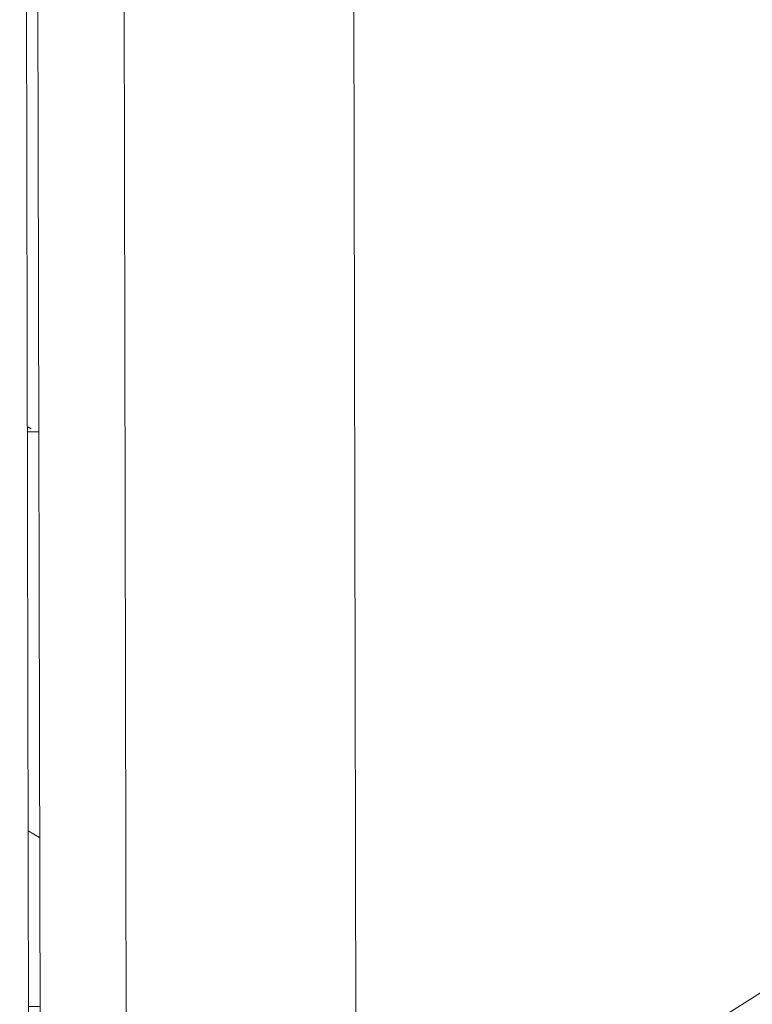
# Model space of a CAD drawing. Header units: millimetres. Extents: x 365044 to 878822, y -384447 to -241456.
# Tile 29 of 65: x 752360 to 752998, y -314023 to -313166. Entities that reach past the tile are written whole.
import ezdxf

# ---------------------------------------------------------------- set-up
doc = ezdxf.new("R2010")
doc.units = ezdxf.units.MM
for name, color, linetype, lineweight in [('0-1', 7, 'Continuous', 9), ('A-WALL-____-MCUT', 95, 'Continuous', 18), ('A-WALL-____-OTLN', 113, 'Continuous', 9), ('A-WALL-____-PATT-1', 111, 'Continuous', 9)]:
    doc.layers.add(name, color=color, linetype=linetype, lineweight=lineweight)

# ---------------------------------------------------------------- blocks, each defined once
blk = doc.blocks.new('Basic Wall _ Brick_Generic_Face - ___-1852346-Level 0 - ARRIVALS - T2 - ARRIVALS FORECOURT')
at = {"layer": 'A-WALL-____-PATT-1'}
h = blk.add_hatch(dxfattribs=at)
h.set_pattern_fill('FP_2', color=256, style=0, pattern_type=2)
h.set_pattern_definition([(0, (0, 0), (406.4, 101.6), [33.528, -271.272, 33.528, -271.272, -1625.6]), (0, (0, 0), (406.4, 101.6), [-609.6, 33.528, -576.072, 33.528, -271.272, -711.2]), (0, (0, 0), (406.4, 101.6), [-1524, 33.528, -169.672, 33.528, -474.472]), (120, (152.4, 50.8), (-291.18818, 301.152724), [33.528, -271.272, 33.528, -271.272, -1625.6]), (120, (152.4, 50.8), (-291.18818, 301.152724), [-609.6, 33.528, -576.072, 33.528, -271.272, -711.2]), (120, (152.4, 50.8), (-291.18818, 301.152724), [-1524, 33.528, -169.672, 33.528, -474.472]), (240, (203.2, 254), (-115.21182, -402.752724), [33.528, -271.272, 33.528, -271.272, -1625.6]), (240, (203.2, 254), (-115.21182, -402.752724), [-609.6, 33.528, -576.072, 33.528, -271.272, -711.2]), (240, (203.2, 254), (-115.21182, -402.752724), [-1524, 33.528, -169.672, 33.528, -474.472])])
h.paths.add_polyline_path([(137928.87, -51825), (138185, -51825), (138175, -51815), (134030, -51815), (134030, -51825), (137916.62, -51825)], flags=0)
h = blk.add_hatch(dxfattribs=at)
h.set_pattern_fill('FP_18', color=256, style=0, pattern_type=2)
h.set_pattern_definition([(270, (138100, -51740), (500, 3e-14), []), (0, (138100, -51740), (0, 250), [])])
h.paths.add_polyline_path([(137928.87, -51825), (138185, -51825), (138175, -51815), (134030, -51815), (134030, -51825), (137916.62, -51825)], flags=0)
at = {"layer": 'A-WALL-____-OTLN'}
blk.add_line((134030, -51825), (138185, -51825), dxfattribs=at)

msp = doc.modelspace()

# ---------------------------------------------------------------- linework, layer by layer
at = {"layer": '0-1'}
msp.add_line((753495.25, -313702.01), (752652.86, -314235.43), dxfattribs=at)
at = {"layer": 'A-WALL-____-MCUT'}
for p, q in [((752369.18, -310091.01), (752378.44, -314511)), ((752453.28, -314435.85), (752444.34, -310165.86)), ((752652.86, -314235.43), (752644.76, -310365.44))]:
    msp.add_line(p, q, dxfattribs=at)

# ---------------------------------------------------------------- block references
at = {"layer": 'A-WALL-____-OTLN', "rotation": 270.1199999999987}
msp.add_blockref('Basic Wall _ Brick_Generic_Face - ___-1852346-Level 0 - ARRIVALS - T2 - ARRIVALS FORECOURT', (803903.93, -176227.79), dxfattribs=at)

doc.saveas('drawing.dxf')
